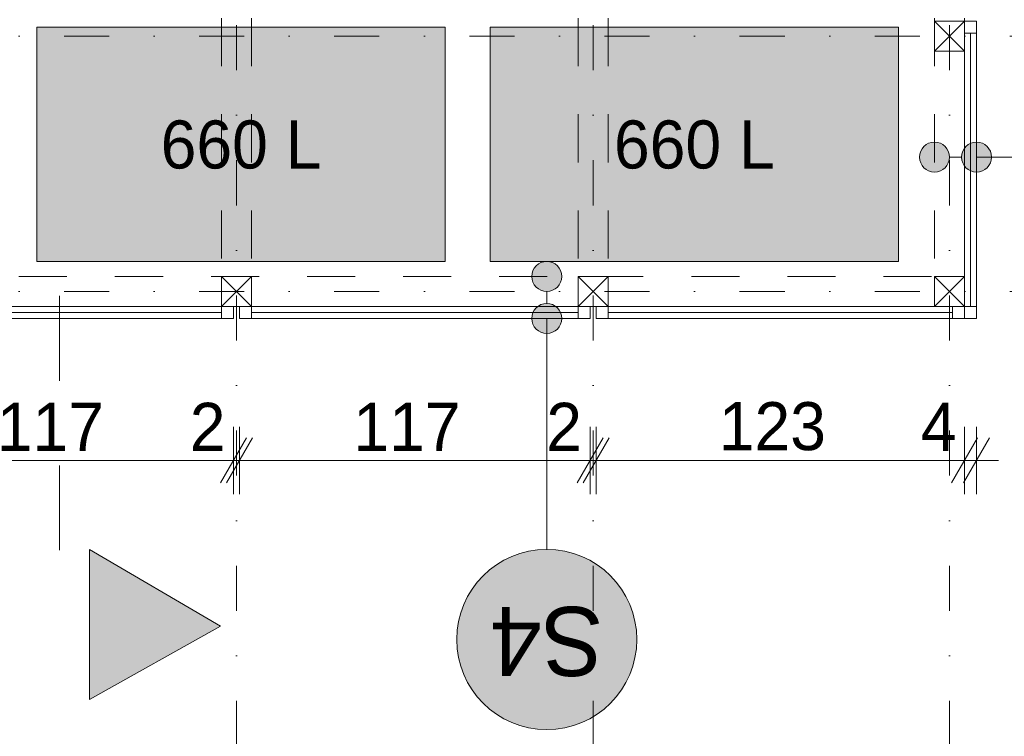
# Model space of a CAD drawing. Extents: x -279660 to -178910, y 57506 to 97979.
# Tile 39 of 44: x -197689 to -194409, y 83480 to 85867. Entities that reach past the tile are written whole.
import ezdxf

# ---------------------------------------------------------------- set-up
doc = ezdxf.new("R2010")
doc.units = 0
doc.header["$MEASUREMENT"] = 0
for name, pattern in [('Dashed', [564.444447, 282.222223, -282.222223]), ('Dot & Dashed', [450, 150, -150, 0, -150]), ('Przerywana', [320, 160, -160])]:
    doc.linetypes.add(name, pattern=pattern)
for name, color, linetype, lineweight in [('Arch kolorystyka_Nr_Pióra__19', 255, 'Continuous', 13), ('Arch konstrukcja dachu_Nr_Pióra__21', 7, 'Continuous', 9), ('Arch konstrukcja dachu_Nr_Pióra__41', 7, 'Continuous', 15), ('Arch opisy_Nr_Pióra__1', 7, 'Continuous', 25), ('Arch opisy_Nr_Pióra__21', 7, 'Continuous', 9), ('Arch wymiary_Nr_Pióra__21', 7, 'Continuous', 9), ('INWENT OPISY_Nr_Pióra__21', 7, 'Continuous', 9), ('INWENT OPISY_Nr_Pióra__41', 7, 'Continuous', 15)]:
    doc.layers.add(name, color=color, linetype=linetype, lineweight=lineweight)
for name, color, linetype, lineweight, true_color in [('Arch kolorystyka_Nr_Pióra__61', 7, 'Continuous', 20, 0x4d4d4d), ('Arch konstrukcja dachu_Nr_Pióra__66', 7, 'Continuous', 13, 0x0404ff), ('Arch wykończenie_Nr_Pióra__22', 7, 'Continuous', 9, 0x7f7f7f)]:
    doc.layers.add(name, color=color, linetype=linetype, lineweight=lineweight, true_color=true_color)
doc.layers.add('Arch opisy', color=7, linetype='Continuous')
doc.layers.add('Arch wymiary', color=7, linetype='Continuous')
doc.styles.add('GENERATED_STYLE_1', font='txt')
doc.styles.add('GENERATED_STYLE_2', font='txt')
doc.styles.add('GENERATED_STYLE_6', font='txt')
doc.dimstyles.new('GENERATED_STYLE__1', dxfattribs={"dimtxt": 160.000002, "dimasz": 114, "dimexe": 0.18, "dimexo": 0, "dimgap": 0.09, "dimtad": 1, "dimtih": 1, "dimtoh": 1, "dimdec": 0, "dimlfac": 0.1, "dimzin": 0, "dimdsep": 46, "dimtxsty": 'GENERATED_STYLE_1', "dimblk": 'ARROWHEAD_2', "dimblk1": 'ARROWHEAD_2', "dimblk2": 'ARROWHEAD_2', "dimcen": 0.09, "dimclrd": 7, "dimclre": 7, "dimclrt": 7, "dimazin": 0, "dimtfac": 1, "dimtdec": 4, "dimtmove": 0, "dimatfit": 3, "dimfxl": 0, "dimtolj": 1, "dimtzin": 0, "dimarcsym": 0})
doc.dimstyles.new('GENERATED_STYLE__2', dxfattribs={"dimtxt": 160.000002, "dimasz": 114, "dimexe": 0.18, "dimexo": 0, "dimgap": 0.09, "dimtad": 1, "dimdec": 0, "dimlfac": 0.1, "dimzin": 0, "dimdsep": 46, "dimtxsty": 'GENERATED_STYLE_1', "dimblk": 'ARROWHEAD_2', "dimblk1": 'ARROWHEAD_2', "dimblk2": 'ARROWHEAD_2', "dimcen": 0.09, "dimclrd": 7, "dimclre": 7, "dimclrt": 7, "dimazin": 0, "dimtfac": 1, "dimtdec": 4, "dimtmove": 0, "dimatfit": 3, "dimfxl": 0, "dimtolj": 1, "dimtzin": 0, "dimarcsym": 0})

# ---------------------------------------------------------------- blocks, each defined once
blk = doc.blocks.new('Linia_8', base_point=(-195932.9, 85011.7))
at = {"layer": 'Arch opisy_Nr_Pióra__21', "linetype": 'Continuous'}
for points in [[(-195882.9, 85011.7), (-195886.7, 85030.8), (-195897.6, 85047.1), (-195913.8, 85057.9), (-195932.9, 85061.7), (-195952.1, 85057.9), (-195968.3, 85047.1), (-195979.1, 85030.8), (-195982.9, 85011.7), (-195979.1, 84992.6), (-195968.3, 84976.4), (-195952.1, 84965.5), (-195932.9, 84961.7), (-195913.8, 84965.5), (-195897.6, 84976.4), (-195886.7, 84992.6)], [(-195882.9, 84871.7), (-195886.7, 84890.8), (-195897.6, 84907.1), (-195913.8, 84917.9), (-195932.9, 84921.7), (-195952.1, 84917.9), (-195968.3, 84907.1), (-195979.1, 84890.8), (-195982.9, 84871.7), (-195979.1, 84852.6), (-195968.3, 84836.4), (-195952.1, 84825.5), (-195932.9, 84821.7), (-195913.8, 84825.5), (-195897.6, 84836.4), (-195886.7, 84852.6)]]:
    blk.add_hatch(color=256, dxfattribs=at).paths.add_polyline_path(points, flags=0)
blk.add_line((-195932.9, 84961.7), (-195932.9, 84921.7), dxfattribs=at)
for centre in [(-195932.9, 85011.7), (-195932.9, 84871.7)]:
    blk.add_circle(centre, 50, dxfattribs=at)
blk = doc.blocks.new('Linia_9', base_point=(-195932.9, 84871.7))
at = {"layer": 'Arch opisy_Nr_Pióra__21', "linetype": 'Continuous'}
blk.add_line((-195932.9, 84871.7), (-195932.9, 84102.7), dxfattribs=at)
blk.add_circle((-195932.9, 83802.7), 300, dxfattribs=at)
blk = doc.blocks.new('Linia_25', base_point=(-194641.2, 85409.1))
at = {"layer": 'Arch opisy_Nr_Pióra__21', "linetype": 'Continuous'}
for points in [[(-194591.2, 85409.1), (-194595, 85428.3), (-194605.9, 85444.5), (-194622.1, 85455.3), (-194641.2, 85459.1), (-194660.4, 85455.3), (-194676.6, 85444.5), (-194687.4, 85428.3), (-194691.2, 85409.1), (-194687.4, 85390), (-194676.6, 85373.8), (-194660.4, 85362.9), (-194641.2, 85359.1), (-194622.1, 85362.9), (-194605.9, 85373.8), (-194595, 85390)], [(-194451.2, 85409.1), (-194455, 85428.3), (-194465.9, 85444.5), (-194482.1, 85455.3), (-194501.2, 85459.1), (-194520.4, 85455.3), (-194536.6, 85444.5), (-194547.4, 85428.3), (-194551.2, 85409.1), (-194547.4, 85390), (-194536.6, 85373.8), (-194520.4, 85362.9), (-194501.2, 85359.1), (-194482.1, 85362.9), (-194465.9, 85373.8), (-194455, 85390)]]:
    blk.add_hatch(color=256, dxfattribs=at).paths.add_polyline_path(points, flags=0)
blk.add_line((-194591.2, 85409.1), (-194551.2, 85409.1), dxfattribs=at)
for centre in [(-194641.2, 85409.1), (-194501.2, 85409.1)]:
    blk.add_circle(centre, 50, dxfattribs=at)
blk = doc.blocks.new('Linia_26', base_point=(-194501.2, 85409.1))
at = {"layer": 'Arch opisy_Nr_Pióra__21', "linetype": 'Continuous'}
blk.add_line((-194501.2, 85409.1), (-193732.2, 85409.1), dxfattribs=at)
blk.add_circle((-193432.2, 85409.1), 300, dxfattribs=at)
blk = doc.blocks.new('*D72')
at = {"layer": 'Arch wymiary_Nr_Pióra__21', "linetype": 'Continuous'}
for p, q in [((-192654.6, 88151.7), (-192654.6, 88225.1)), ((-192579.6, 88108.4), (-192729.6, 88195)), ((-192542.1, 88151.7), (-192767.1, 88151.7)), ((-192654.6, 84871.7), (-192654.6, 88151.7)), ((-192729.6, 84915), (-192579.6, 84828.4)), ((-192542.1, 84871.7), (-192767.1, 84871.7)), ((-192654.6, 84798.4), (-192654.6, 84871.7))]:
    blk.add_line(p, q, dxfattribs=at)
at = {"layer": 'Arch wymiary_Nr_Pióra__21', "insert": (-192686.6, 86358.1), "char_height": 160, "attachment_point": 7, "rotation": 90, "style": 'GENERATED_STYLE_1'}
blk.add_mtext('{328}', dxfattribs=at)
blk = doc.blocks.new('ARROWHEAD_2')
at = {"color": 0, "linetype": 'Continuous', "lineweight": 0}
for p, q in [((-0.378, -0.655), (0.378, 0.655)), ((0, 0), (-1, 0))]:
    blk.add_line(p, q, dxfattribs=at)
blk = doc.blocks.new('*D73')
at = {"layer": 'Arch wymiary_Nr_Pióra__21', "linetype": 'Continuous'}
for p, q in [((-192981.4, 84955), (-192831.4, 84868.4)), ((-192793.9, 84911.7), (-193018.9, 84911.7)), ((-192831.4, 84828.4), (-192981.4, 84915)), ((-192906.4, 84871.7), (-192906.4, 84911.7)), ((-192793.9, 84871.7), (-193018.9, 84871.7)), ((-192906.4, 84798.4), (-192906.4, 84871.7))]:
    blk.add_line(p, q, dxfattribs=at)
at = {"layer": 'Arch wymiary_Nr_Pióra__21', "char_height": 160, "attachment_point": 7, "rotation": 90, "style": 'GENERATED_STYLE_1'}
for s, insert in [('{4}', (-192938.4, 87966)), ('{320}', (-192938.4, 86306.9)), ('{4}', (-192938.4, 84726))]:
    blk.add_mtext(s, dxfattribs=dict(at, insert=insert))
blk = doc.blocks.new('*D74')
at = {"layer": 'Arch wymiary_Nr_Pióra__21', "linetype": 'Continuous'}
for p, q in [((-192981.4, 88195), (-192831.4, 88108.4)), ((-192831.4, 88068.4), (-192981.4, 88155)), ((-192793.9, 88111.7), (-193018.9, 88111.7)), ((-192906.4, 84911.7), (-192906.4, 88111.7)), ((-192981.4, 84955), (-192831.4, 84868.4)), ((-192793.9, 84911.7), (-193018.9, 84911.7)), ((-192831.4, 84828.4), (-192981.4, 84915))]:
    blk.add_line(p, q, dxfattribs=at)
at = {"layer": 'Arch wymiary_Nr_Pióra__21', "char_height": 160, "attachment_point": 7, "rotation": 90, "style": 'GENERATED_STYLE_1'}
for s, insert in [('{4}', (-192938.4, 87966)), ('{320}', (-192938.4, 86306.9)), ('{4}', (-192938.4, 84726))]:
    blk.add_mtext(s, dxfattribs=dict(at, insert=insert))
blk = doc.blocks.new('*D75')
at = {"layer": 'Arch wymiary_Nr_Pióra__21', "linetype": 'Continuous'}
for p, q in [((-192906.4, 88151.7), (-192906.4, 88225.1)), ((-192981.4, 88195), (-192831.4, 88108.4)), ((-192793.9, 88151.7), (-193018.9, 88151.7)), ((-192831.4, 88068.4), (-192981.4, 88155)), ((-192906.4, 88111.7), (-192906.4, 88151.7)), ((-192793.9, 88111.7), (-193018.9, 88111.7))]:
    blk.add_line(p, q, dxfattribs=at)
at = {"layer": 'Arch wymiary_Nr_Pióra__21', "char_height": 160, "attachment_point": 7, "rotation": 90, "style": 'GENERATED_STYLE_1'}
for s, insert in [('{4}', (-192938.4, 87966)), ('{320}', (-192938.4, 86306.9)), ('{4}', (-192938.4, 84726))]:
    blk.add_mtext(s, dxfattribs=dict(at, insert=insert))
blk = doc.blocks.new('*D99')
at = {"layer": 'Arch wymiary_Nr_Pióra__21', "linetype": 'Continuous'}
for p, q in [((-194083.2, 85855), (-193933.2, 85768.4)), ((-193895.7, 85811.7), (-194120.7, 85811.7)), ((-194008.2, 84961.7), (-194008.2, 85811.7)), ((-194083.2, 85005), (-193933.2, 84918.4)), ((-193895.7, 84961.7), (-194120.7, 84961.7)), ((-194008.2, 84888.4), (-194008.2, 84961.7))]:
    blk.add_line(p, q, dxfattribs=at)
at = {"layer": 'Arch wymiary_Nr_Pióra__21', "char_height": 160, "attachment_point": 7, "rotation": 90, "style": 'GENERATED_STYLE_1'}
for s, insert in [('{85}', (-194040.2, 87534.3)), ('{140}', (-194040.2, 86358.1)), ('{85}', (-194040.2, 85284.3))]:
    blk.add_mtext(s, dxfattribs=dict(at, insert=insert))
blk = doc.blocks.new('*D100')
at = {"layer": 'Arch wymiary_Nr_Pióra__21', "linetype": 'Continuous'}
for p, q in [((-194083.2, 87255), (-193933.2, 87168.4)), ((-193895.7, 87211.7), (-194120.7, 87211.7)), ((-194008.2, 85811.7), (-194008.2, 87211.7)), ((-194083.2, 85855), (-193933.2, 85768.4)), ((-193895.7, 85811.7), (-194120.7, 85811.7))]:
    blk.add_line(p, q, dxfattribs=at)
at = {"layer": 'Arch wymiary_Nr_Pióra__21', "char_height": 160, "attachment_point": 7, "rotation": 90, "style": 'GENERATED_STYLE_1'}
for s, insert in [('{85}', (-194040.2, 87534.3)), ('{140}', (-194040.2, 86358.1)), ('{85}', (-194040.2, 85284.3))]:
    blk.add_mtext(s, dxfattribs=dict(at, insert=insert))
blk = doc.blocks.new('*D101')
at = {"layer": 'Arch wymiary_Nr_Pióra__21', "linetype": 'Continuous'}
for p, q in [((-194008.2, 88061.7), (-194008.2, 88135.1)), ((-193933.2, 88018.4), (-194083.2, 88105)), ((-193895.7, 88061.7), (-194120.7, 88061.7)), ((-194008.2, 87211.7), (-194008.2, 88061.7)), ((-194083.2, 87255), (-193933.2, 87168.4)), ((-193895.7, 87211.7), (-194120.7, 87211.7))]:
    blk.add_line(p, q, dxfattribs=at)
at = {"layer": 'Arch wymiary_Nr_Pióra__21', "char_height": 160, "attachment_point": 7, "rotation": 90, "style": 'GENERATED_STYLE_1'}
for s, insert in [('{85}', (-194040.2, 87534.3)), ('{140}', (-194040.2, 86358.1)), ('{85}', (-194040.2, 85284.3))]:
    blk.add_mtext(s, dxfattribs=dict(at, insert=insert))
blk = doc.blocks.new('*D166')
at = {"layer": 'Arch wymiary_Nr_Pióra__21', "linetype": 'Continuous'}
for p, q in [((-199431.2, 84286.4), (-199431.2, 84511.4)), ((-199391.2, 84286.4), (-199391.2, 84511.4)), ((-199474.5, 84323.9), (-199387.9, 84473.9)), ((-199347.9, 84473.9), (-199434.5, 84323.9)), ((-199504.6, 84398.9), (-199431.2, 84398.9)), ((-199431.2, 84398.9), (-199391.2, 84398.9))]:
    blk.add_line(p, q, dxfattribs=at)
at = {"layer": 'Arch wymiary_Nr_Pióra__21', "char_height": 160, "attachment_point": 7, "style": 'GENERATED_STYLE_1'}
for s, insert in [('{4}', (-199577, 84430.9)), ('{123}', (-198982.3, 84430.9)), ('{2}', (-198309.5, 84430.9)), ('{117}', (-197764.8, 84430.9)), ('{2}', (-197122, 84430.9)), ('{117}', (-196577.3, 84430.9)), ('{2}', (-195934.5, 84430.9)), ('{123}', (-195359.8, 84430.9)), ('{4}', (-194687, 84430.9))]:
    blk.add_mtext(s, dxfattribs=dict(at, insert=insert))
blk = doc.blocks.new('*D167')
at = {"layer": 'Arch wymiary_Nr_Pióra__21', "linetype": 'Continuous'}
for p, q in [((-199391.2, 84286.4), (-199391.2, 84511.4)), ((-198163.7, 84286.4), (-198163.7, 84511.4)), ((-199474.5, 84323.9), (-199387.9, 84473.9)), ((-199347.9, 84473.9), (-199434.5, 84323.9)), ((-198207, 84323.9), (-198120.4, 84473.9)), ((-198100.4, 84473.9), (-198187, 84323.9)), ((-199391.2, 84398.9), (-198163.7, 84398.9))]:
    blk.add_line(p, q, dxfattribs=at)
at = {"layer": 'Arch wymiary_Nr_Pióra__21', "char_height": 160, "attachment_point": 7, "style": 'GENERATED_STYLE_1'}
for s, insert in [('{4}', (-199577, 84430.9)), ('{123}', (-198982.3, 84430.9)), ('{2}', (-198309.5, 84430.9)), ('{117}', (-197764.8, 84430.9)), ('{2}', (-197122, 84430.9)), ('{117}', (-196577.3, 84430.9)), ('{2}', (-195934.5, 84430.9)), ('{123}', (-195359.8, 84430.9)), ('{4}', (-194687, 84430.9))]:
    blk.add_mtext(s, dxfattribs=dict(at, insert=insert))
blk = doc.blocks.new('*D168')
at = {"layer": 'Arch wymiary_Nr_Pióra__21', "linetype": 'Continuous'}
for p, q in [((-198163.7, 84286.4), (-198163.7, 84511.4)), ((-198143.7, 84286.4), (-198143.7, 84511.4)), ((-198207, 84323.9), (-198120.4, 84473.9)), ((-198100.4, 84473.9), (-198187, 84323.9)), ((-198163.7, 84398.9), (-198143.7, 84398.9))]:
    blk.add_line(p, q, dxfattribs=at)
at = {"layer": 'Arch wymiary_Nr_Pióra__21', "char_height": 160, "attachment_point": 7, "style": 'GENERATED_STYLE_1'}
for s, insert in [('{4}', (-199577, 84430.9)), ('{123}', (-198982.3, 84430.9)), ('{2}', (-198309.5, 84430.9)), ('{117}', (-197764.8, 84430.9)), ('{2}', (-197122, 84430.9)), ('{117}', (-196577.3, 84430.9)), ('{2}', (-195934.5, 84430.9)), ('{123}', (-195359.8, 84430.9)), ('{4}', (-194687, 84430.9))]:
    blk.add_mtext(s, dxfattribs=dict(at, insert=insert))
blk = doc.blocks.new('*D169')
at = {"layer": 'Arch wymiary_Nr_Pióra__21', "linetype": 'Continuous'}
for p, q in [((-198143.7, 84286.4), (-198143.7, 84511.4)), ((-196976.2, 84286.4), (-196976.2, 84511.4)), ((-198207, 84323.9), (-198120.4, 84473.9)), ((-198100.4, 84473.9), (-198187, 84323.9)), ((-197019.5, 84323.9), (-196932.9, 84473.9)), ((-196912.9, 84473.9), (-196999.5, 84323.9)), ((-198143.7, 84398.9), (-196976.2, 84398.9))]:
    blk.add_line(p, q, dxfattribs=at)
at = {"layer": 'Arch wymiary_Nr_Pióra__21', "char_height": 160, "attachment_point": 7, "style": 'GENERATED_STYLE_1'}
for s, insert in [('{4}', (-199577, 84430.9)), ('{123}', (-198982.3, 84430.9)), ('{2}', (-198309.5, 84430.9)), ('{117}', (-197764.8, 84430.9)), ('{2}', (-197122, 84430.9)), ('{117}', (-196577.3, 84430.9)), ('{2}', (-195934.5, 84430.9)), ('{123}', (-195359.8, 84430.9)), ('{4}', (-194687, 84430.9))]:
    blk.add_mtext(s, dxfattribs=dict(at, insert=insert))
blk = doc.blocks.new('*D170')
at = {"layer": 'Arch wymiary_Nr_Pióra__21', "linetype": 'Continuous'}
for p, q in [((-196976.2, 84286.4), (-196976.2, 84511.4)), ((-196956.2, 84286.4), (-196956.2, 84511.4)), ((-197019.5, 84323.9), (-196932.9, 84473.9)), ((-196912.9, 84473.9), (-196999.5, 84323.9)), ((-196976.2, 84398.9), (-196956.2, 84398.9))]:
    blk.add_line(p, q, dxfattribs=at)
at = {"layer": 'Arch wymiary_Nr_Pióra__21', "char_height": 160, "attachment_point": 7, "style": 'GENERATED_STYLE_1'}
for s, insert in [('{4}', (-199577, 84430.9)), ('{123}', (-198982.3, 84430.9)), ('{2}', (-198309.5, 84430.9)), ('{117}', (-197764.8, 84430.9)), ('{2}', (-197122, 84430.9)), ('{117}', (-196577.3, 84430.9)), ('{2}', (-195934.5, 84430.9)), ('{123}', (-195359.8, 84430.9)), ('{4}', (-194687, 84430.9))]:
    blk.add_mtext(s, dxfattribs=dict(at, insert=insert))
blk = doc.blocks.new('*D171')
at = {"layer": 'Arch wymiary_Nr_Pióra__21', "linetype": 'Continuous'}
for p, q in [((-196956.2, 84286.4), (-196956.2, 84511.4)), ((-195788.7, 84286.4), (-195788.7, 84511.4)), ((-197019.5, 84323.9), (-196932.9, 84473.9)), ((-196912.9, 84473.9), (-196999.5, 84323.9)), ((-195832, 84323.9), (-195745.4, 84473.9)), ((-195725.4, 84473.9), (-195812, 84323.9)), ((-196956.2, 84398.9), (-195788.7, 84398.9))]:
    blk.add_line(p, q, dxfattribs=at)
at = {"layer": 'Arch wymiary_Nr_Pióra__21', "char_height": 160, "attachment_point": 7, "style": 'GENERATED_STYLE_1'}
for s, insert in [('{4}', (-199577, 84430.9)), ('{123}', (-198982.3, 84430.9)), ('{2}', (-198309.5, 84430.9)), ('{117}', (-197764.8, 84430.9)), ('{2}', (-197122, 84430.9)), ('{117}', (-196577.3, 84430.9)), ('{2}', (-195934.5, 84430.9)), ('{123}', (-195359.8, 84430.9)), ('{4}', (-194687, 84430.9))]:
    blk.add_mtext(s, dxfattribs=dict(at, insert=insert))
blk = doc.blocks.new('*D172')
at = {"layer": 'Arch wymiary_Nr_Pióra__21', "linetype": 'Continuous'}
for p, q in [((-195788.7, 84286.4), (-195788.7, 84511.4)), ((-195768.7, 84286.4), (-195768.7, 84511.4)), ((-195832, 84323.9), (-195745.4, 84473.9)), ((-195725.4, 84473.9), (-195812, 84323.9)), ((-195788.7, 84398.9), (-195768.7, 84398.9))]:
    blk.add_line(p, q, dxfattribs=at)
at = {"layer": 'Arch wymiary_Nr_Pióra__21', "char_height": 160, "attachment_point": 7, "style": 'GENERATED_STYLE_1'}
for s, insert in [('{4}', (-199577, 84430.9)), ('{123}', (-198982.3, 84430.9)), ('{2}', (-198309.5, 84430.9)), ('{117}', (-197764.8, 84430.9)), ('{2}', (-197122, 84430.9)), ('{117}', (-196577.3, 84430.9)), ('{2}', (-195934.5, 84430.9)), ('{123}', (-195359.8, 84430.9)), ('{4}', (-194687, 84430.9))]:
    blk.add_mtext(s, dxfattribs=dict(at, insert=insert))
blk = doc.blocks.new('*D173')
at = {"layer": 'Arch wymiary_Nr_Pióra__21', "linetype": 'Continuous'}
for p, q in [((-195768.7, 84286.4), (-195768.7, 84511.4)), ((-194541.2, 84286.4), (-194541.2, 84511.4)), ((-195832, 84323.9), (-195745.4, 84473.9)), ((-195725.4, 84473.9), (-195812, 84323.9)), ((-194584.5, 84323.9), (-194497.9, 84473.9)), ((-194457.9, 84473.9), (-194544.5, 84323.9)), ((-195768.7, 84398.9), (-194541.2, 84398.9))]:
    blk.add_line(p, q, dxfattribs=at)
at = {"layer": 'Arch wymiary_Nr_Pióra__21', "char_height": 160, "attachment_point": 7, "style": 'GENERATED_STYLE_1'}
for s, insert in [('{4}', (-199577, 84430.9)), ('{123}', (-198982.3, 84430.9)), ('{2}', (-198309.5, 84430.9)), ('{117}', (-197764.8, 84430.9)), ('{2}', (-197122, 84430.9)), ('{117}', (-196577.3, 84430.9)), ('{2}', (-195934.5, 84430.9)), ('{123}', (-195359.8, 84430.9)), ('{4}', (-194687, 84430.9))]:
    blk.add_mtext(s, dxfattribs=dict(at, insert=insert))
blk = doc.blocks.new('*D174')
at = {"layer": 'Arch wymiary_Nr_Pióra__21', "linetype": 'Continuous'}
for p, q in [((-194541.2, 84286.4), (-194541.2, 84511.4)), ((-194501.2, 84286.4), (-194501.2, 84511.4)), ((-194584.5, 84323.9), (-194497.9, 84473.9)), ((-194457.9, 84473.9), (-194544.5, 84323.9)), ((-194541.2, 84398.9), (-194501.2, 84398.9)), ((-194501.2, 84398.9), (-194427.9, 84398.9))]:
    blk.add_line(p, q, dxfattribs=at)
at = {"layer": 'Arch wymiary_Nr_Pióra__21', "char_height": 160, "attachment_point": 7, "style": 'GENERATED_STYLE_1'}
for s, insert in [('{4}', (-199577, 84430.9)), ('{123}', (-198982.3, 84430.9)), ('{2}', (-198309.5, 84430.9)), ('{117}', (-197764.8, 84430.9)), ('{2}', (-197122, 84430.9)), ('{117}', (-196577.3, 84430.9)), ('{2}', (-195934.5, 84430.9)), ('{123}', (-195359.8, 84430.9)), ('{4}', (-194687, 84430.9))]:
    blk.add_mtext(s, dxfattribs=dict(at, insert=insert))

msp = doc.modelspace()

# ---------------------------------------------------------------- hatches: boundary and pattern name
at = {"layer": 'Arch kolorystyka_Nr_Pióra__19', "linetype": 'Continuous'}
msp.add_hatch(color=256, dxfattribs=at).paths.add_polyline_path([(-196232.9, 83802.7, -1), (-195632.9, 83802.7, -1)], flags=0)
at = {"layer": 'Arch kolorystyka_Nr_Pióra__61', "linetype": 'Continuous', "lineweight": 0, "true_color": 0x131313}
for points in [[(-197631.2, 85841.7), (-197631.2, 85061.7), (-196271.2, 85061.7), (-196271.2, 85841.7)], [(-196121.2, 85841.7), (-196121.2, 85061.7), (-194761.2, 85061.7), (-194761.2, 85841.7)]]:
    msp.add_hatch(color=250, dxfattribs=at).paths.add_polyline_path(points, flags=0)
at = {"layer": 'INWENT OPISY_Nr_Pióra__21', "linetype": 'Continuous'}
msp.add_hatch(color=256, dxfattribs=at).paths.add_polyline_path([(-197020, 83846.7), (-197456.2, 83602.4), (-197456.2, 84102.4)], flags=0)

# ---------------------------------------------------------------- linework, layer by layer
at = {"layer": 'Arch konstrukcja dachu_Nr_Pióra__21', "linetype": 'Dot & Dashed'}
for p, q in [((-196966.2, 95300.7), (-196966.2, 82181.1)), ((-195778.7, 95300.7), (-195778.7, 82181.1)), ((-194591.2, 95300.7), (-194591.2, 82181.1)), ((-199341.2, 85811.7), (-193270.1, 85811.7)), ((-199341.2, 84961.7), (-193270.1, 84961.7))]:
    msp.add_line(p, q, dxfattribs=at)
at = {"layer": 'Arch konstrukcja dachu_Nr_Pióra__41', "linetype": 'Przerywana'}
for p, q in [((-197016.2, 88111.7), (-197016.2, 84911.7)), ((-196916.2, 88111.7), (-196916.2, 84911.7)), ((-195828.7, 88111.7), (-195828.7, 84911.7)), ((-195728.7, 88111.7), (-195728.7, 84911.7)), ((-194641.2, 88111.7), (-194641.2, 84911.7)), ((-194541.2, 88111.7), (-194541.2, 84911.7)), ((-199291.2, 85011.7), (-194641.2, 85011.7)), ((-199291.2, 84911.7), (-194641.2, 84911.7))]:
    msp.add_line(p, q, dxfattribs=at)
at = {"layer": 'Arch konstrukcja dachu_Nr_Pióra__41', "linetype": 'Continuous'}
for p, q in [((-194541.2, 85861.7), (-194641.2, 85861.7)), ((-194641.2, 85861.7), (-194641.2, 85761.7)), ((-194641.2, 85861.7), (-194541.2, 85761.7)), ((-194541.2, 85861.7), (-194641.2, 85761.7)), ((-194541.2, 85761.7), (-194541.2, 85861.7)), ((-194641.2, 85761.7), (-194541.2, 85761.7)), ((-197016.2, 85011.7), (-196916.2, 85011.7)), ((-197016.2, 84911.7), (-197016.2, 85011.7)), ((-197016.2, 84911.7), (-196916.2, 85011.7)), ((-196916.2, 84911.7), (-197016.2, 85011.7)), ((-196916.2, 85011.7), (-196916.2, 84911.7)), ((-195828.7, 85011.7), (-195728.7, 85011.7)), ((-195828.7, 84911.7), (-195828.7, 85011.7)), ((-195828.7, 84911.7), (-195728.7, 85011.7)), ((-195728.7, 84911.7), (-195828.7, 85011.7)), ((-195728.7, 85011.7), (-195728.7, 84911.7)), ((-194641.2, 85011.7), (-194541.2, 85011.7)), ((-194641.2, 84911.7), (-194641.2, 85011.7)), ((-194641.2, 84911.7), (-194541.2, 85011.7)), ((-194541.2, 84911.7), (-194641.2, 85011.7)), ((-194541.2, 85011.7), (-194541.2, 84911.7)), ((-196916.2, 84911.7), (-197016.2, 84911.7)), ((-195728.7, 84911.7), (-195828.7, 84911.7)), ((-194541.2, 84911.7), (-194641.2, 84911.7))]:
    msp.add_line(p, q, dxfattribs=at)
at = {"layer": 'Arch konstrukcja dachu_Nr_Pióra__66', "linetype": 'Continuous'}
for p, q in [((-194541.2, 85821.7), (-194541.2, 85861.7)), ((-194541.2, 85861.7), (-194501.2, 85861.7)), ((-194501.2, 85861.7), (-194501.2, 85821.7)), ((-194501.2, 85821.7), (-194541.2, 85821.7)), ((-194541.2, 84911.7), (-194541.2, 85821.7)), ((-194521.2, 84911.7), (-194521.2, 85821.7)), ((-194501.2, 84911.7), (-194501.2, 85821.7)), ((-198103.7, 84911.7), (-197016.2, 84911.7)), ((-198103.7, 84891.7), (-197016.2, 84891.7)), ((-197016.2, 84911.7), (-196976.2, 84911.7)), ((-197016.2, 84871.7), (-197016.2, 84911.7)), ((-196976.2, 84911.7), (-196976.2, 84871.7)), ((-196956.2, 84871.7), (-196956.2, 84911.7)), ((-196956.2, 84911.7), (-196916.2, 84911.7)), ((-196916.2, 84911.7), (-196916.2, 84871.7)), ((-196916.2, 84911.7), (-195828.7, 84911.7)), ((-196916.2, 84891.7), (-195828.7, 84891.7)), ((-195828.7, 84911.7), (-195788.7, 84911.7)), ((-195828.7, 84871.7), (-195828.7, 84911.7)), ((-195788.7, 84911.7), (-195788.7, 84871.7)), ((-195728.7, 84911.7), (-195768.7, 84911.7)), ((-195768.7, 84911.7), (-195768.7, 84871.7)), ((-195728.7, 84871.7), (-195728.7, 84911.7)), ((-194581.2, 84911.7), (-195728.7, 84911.7)), ((-194581.2, 84891.7), (-195728.7, 84891.7)), ((-194581.2, 84911.7), (-194581.2, 84871.7)), ((-194541.2, 84911.7), (-194581.2, 84911.7)), ((-194541.2, 84871.7), (-194541.2, 84911.7)), ((-194541.2, 84911.7), (-194501.2, 84911.7)), ((-194541.2, 84871.7), (-194541.2, 84911.7)), ((-194501.2, 84911.7), (-194501.2, 84871.7)), ((-198103.7, 84871.7), (-197016.2, 84871.7)), ((-196976.2, 84871.7), (-197016.2, 84871.7)), ((-196916.2, 84871.7), (-196956.2, 84871.7)), ((-196916.2, 84871.7), (-195828.7, 84871.7)), ((-195788.7, 84871.7), (-195828.7, 84871.7)), ((-195768.7, 84871.7), (-195728.7, 84871.7)), ((-194581.2, 84871.7), (-195728.7, 84871.7)), ((-194581.2, 84871.7), (-194541.2, 84871.7)), ((-194501.2, 84871.7), (-194541.2, 84871.7))]:
    msp.add_line(p, q, dxfattribs=at)
at = {"layer": 'Arch wykończenie_Nr_Pióra__22', "linetype": 'Continuous'}
for p, q in [((-197631.2, 85841.7), (-197631.2, 85061.7)), ((-196271.2, 85841.7), (-197631.2, 85841.7)), ((-196271.2, 85061.7), (-196271.2, 85841.7)), ((-196121.2, 85841.7), (-196121.2, 85061.7)), ((-194761.2, 85841.7), (-196121.2, 85841.7)), ((-194761.2, 85061.7), (-194761.2, 85841.7)), ((-197631.2, 85061.7), (-196271.2, 85061.7)), ((-196121.2, 85061.7), (-194761.2, 85061.7))]:
    msp.add_line(p, q, dxfattribs=at)
at = {"layer": 'INWENT OPISY_Nr_Pióra__41', "linetype": 'Dashed'}
msp.add_line((-197556.2, 84946.7), (-197556.2, 83846.7), dxfattribs=at)
at = {"layer": 'INWENT OPISY_Nr_Pióra__41', "linetype": 'Continuous'}
for p, q in [((-197020, 83846.7), (-197456.2, 84102.4)), ((-197456.2, 83602.4), (-197456.2, 84102.4)), ((-197456.2, 83602.4), (-197020, 83846.7))]:
    msp.add_line(p, q, dxfattribs=at)

# ---------------------------------------------------------------- block references
at = {"layer": 'Arch opisy', "linetype": 'Continuous'}
for name, p in [('Linia_26', (-194501.2, 85409.1)), ('Linia_25', (-194641.2, 85409.1)), ('Linia_8', (-195932.9, 85011.7)), ('Linia_9', (-195932.9, 84871.7))]:
    msp.add_blockref(name, p, dxfattribs=at)

# ---------------------------------------------------------------- texts
at = {"layer": 'Arch opisy_Nr_Pióra__1', "linetype": 'Continuous', "insert": (-195932.9, 83681.3), "char_height": 230, "attachment_point": 2, "rotation": 180, "style": 'GENERATED_STYLE_6'}
msp.add_mtext('{S4}', dxfattribs=at)
at = {"layer": 'Arch wymiary_Nr_Pióra__21', "linetype": 'Continuous', "char_height": 160, "attachment_point": 8, "style": 'GENERATED_STYLE_2'}
for insert in [(-196951.2, 85368.9), (-195441.2, 85368.9)]:
    msp.add_mtext('{660 L}', dxfattribs=dict(at, insert=insert))

# ---------------------------------------------------------------- dimensions: what is measured, and where the dimension line sits
at = {"layer": 'Arch wymiary', "linetype": 'Continuous'}
for base, p1, p2, picture, middle in [((-192654.6, 84871.7), (-199431.2, 84871.7), (-199431.2, 88151.7), '*D72', (-192766.6, 86540.2)), ((-192906.4, 84871.7), (-194641.2, 88111.7), (-194501.2, 88151.7), '*D75', (-193018.4, 88026.7)), ((-192906.4, 84871.7), (-194501.2, 84911.7), (-194641.2, 88111.7), '*D74', (-193018.4, 86489)), ((-194008.2, 84961.7), (-196074.7, 87211.7), (-193950.1, 88061.7), '*D101', (-194120.2, 87655.7)), ((-192906.4, 84871.7), (-194501.2, 84871.7), (-194501.2, 84911.7), '*D73', (-193018.4, 84786.7)), ((-194008.2, 84961.7), (-195941.6, 85811.7), (-196074.7, 87211.7), '*D100', (-194120.2, 86540.2)), ((-194008.2, 84961.7), (-195965.8, 84961.7), (-195941.6, 85811.7), '*D99', (-194120.2, 85405.7))]:
    dim = msp.add_linear_dim(base=base, p1=p1, p2=p2, angle=90, dimstyle='GENERATED_STYLE__2', dxfattribs=at)
    dim.commit()
    dim.dimension.update_dxf_attribs({"geometry": picture, "text_midpoint": middle})
for p1, p2, picture, middle in [((-199431.2, 84871.7), (-199391.2, 84871.7), '*D166', (-199516.3, 84510.9)), ((-199391.2, 84871.7), (-198163.7, 84871.7), '*D167', (-198800.2, 84510.9)), ((-198163.7, 84871.7), (-198143.7, 84871.7), '*D168', (-198248.8, 84510.9)), ((-198143.7, 84871.7), (-196976.2, 84871.7), '*D169', (-197590.7, 84510.9)), ((-196976.2, 84871.7), (-196956.2, 84871.7), '*D170', (-197061.3, 84510.9)), ((-196956.2, 84871.7), (-195788.7, 84871.7), '*D171', (-196403.2, 84510.9)), ((-195788.7, 84871.7), (-195768.7, 84871.7), '*D172', (-195873.8, 84510.9)), ((-195768.7, 84871.7), (-194541.2, 84871.7), '*D173', (-195177.7, 84510.9)), ((-194541.2, 84871.7), (-194501.2, 84871.7), '*D174', (-194626.3, 84510.9))]:
    dim = msp.add_linear_dim(base=(-199431.2, 84398.9), p1=p1, p2=p2, dimstyle='GENERATED_STYLE__1', dxfattribs=at)
    dim.commit()
    dim.dimension.update_dxf_attribs({"geometry": picture, "text_midpoint": middle})

doc.saveas('drawing.dxf')
